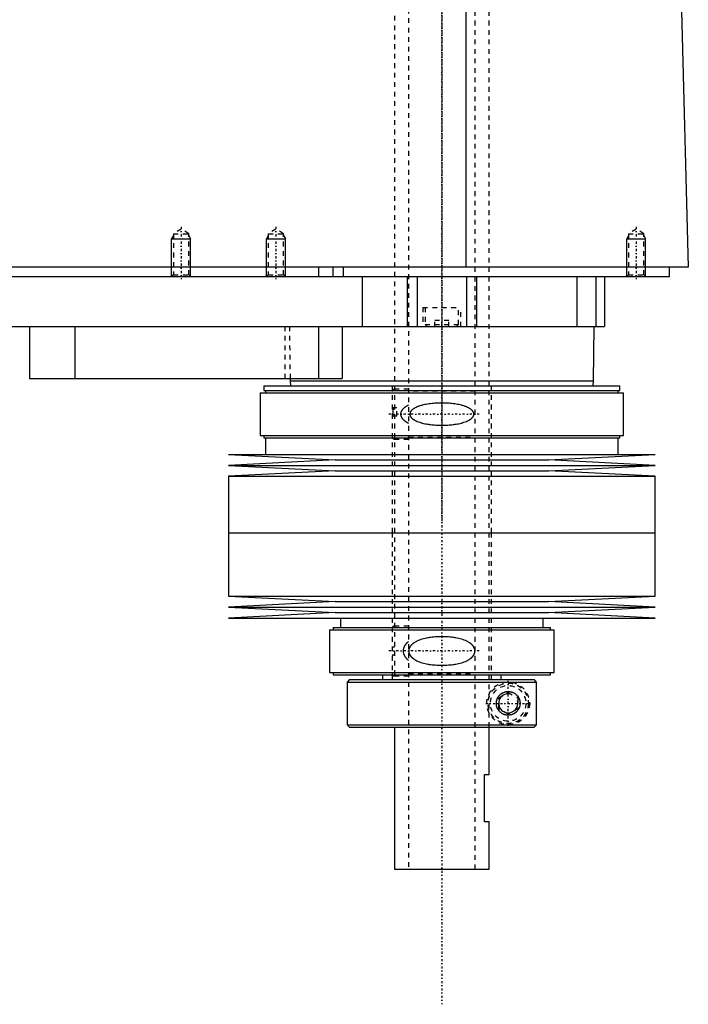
# Model space of a CAD drawing. Extents: x -139 to 702, y -139 to 487.
# Tile 5 of 7: x 561 to 702, y -139 to 69. Entities that reach past the tile are written whole.
import ezdxf

# ---------------------------------------------------------------- set-up
doc = ezdxf.new("R2010")
doc.units = 0
doc.linetypes.add('CENTER', pattern=[1.5, 0.45, -0.5, 0.05, -0.5])
doc.linetypes.add('DASHED', pattern=[2, 1, -1])
for name, color, linetype in [('AM_0', 7, 'CONTINUOUS'), ('AM_10', 7, 'CONTINUOUS'), ('AM_3', 7, 'DASHED'), ('AM_7', 7, 'CENTER')]:
    doc.layers.add(name, color=color, linetype=linetype)

msp = doc.modelspace()

# ---------------------------------------------------------------- linework, layer by layer
at = {"layer": 'AM_0', "color": 7, "linetype": 'CONTINUOUS'}
for p, q in [((655.15, 16.5), (655.15, 77.05)), ((700.5, 73.35), (702, 16.5)), ((702, 16.5), (300.5, 16.5)), ((624, 16.5), (624, 14.5)), ((627, 16.5), (627, 14.5)), ((629.15, 16.5), (629.15, 14.5)), ((698, 14.5), (698, 16.5)), ((344, 14.5), (698, 14.5)), ((633.21, 14.5), (633.21, 4)), ((642.7, 14.5), (642.7, 4)), ((644.81, 14.5), (644.81, 4)), ((655.19, 14.5), (655.19, 4)), ((657.3, 14.5), (657.3, 4)), ((678.5, 14.5), (678.5, 4)), ((682.5, 14.5), (682.5, 4)), ((684.3, 14.5), (684.3, 4)), ((488, 4), (684.3, 4)), ((563, 4), (563, -7)), ((572.56, 4), (572.56, -7)), ((624, 4), (624, -7)), ((629, 4), (629, -7)), ((682, -7.5), (682.17, 4)), ((563, -7), (629, -7)), ((617.99, -7), (618, -7.5)), ((618, -7.5), (618.1, -8.5)), ((618, -7.5), (682, -7.5)), ((681.9, -8.5), (682, -7.5)), ((611.67, -10), (611.67, -19)), ((611.67, -10), (688.33, -10)), ((612.48, -8.5), (612.48, -9.5)), ((612.48, -8.5), (687.52, -8.5)), ((612.48, -9.5), (687.52, -9.5)), ((612.83, -9.5), (612.83, -10)), ((687.17, -10), (687.17, -9.5)), ((687.52, -9.5), (687.52, -8.5)), ((688.33, -19), (688.33, -10)), ((611.67, -19), (688.33, -19)), ((612.48, -19), (612.48, -19.5)), ((612.48, -19.5), (687.52, -19.5)), ((612.83, -19.5), (612.83, -23)), ((687.17, -23), (687.17, -19.5)), ((687.52, -19.5), (687.52, -19)), ((605, -23), (627.5, -24.15)), ((605, -23), (695, -23)), ((627.5, -24.15), (605, -25.3)), ((627.5, -24.15), (672.5, -24.15)), ((672.5, -24.15), (695, -23)), ((695, -25.3), (672.5, -24.15)), ((605, -25.3), (627.5, -26.45)), ((605, -25.3), (695, -25.3)), ((627.5, -26.45), (605, -27.6)), ((627.5, -26.45), (672.5, -26.45)), ((672.5, -26.45), (695, -25.3)), ((695, -27.6), (672.5, -26.45)), ((605, -27.6), (605, -39.5)), ((605, -27.6), (695, -27.6)), ((695, -39.5), (695, -27.6)), ((605, -39.5), (695, -39.5)), ((605, -39.5), (605, -52.9)), ((605, -39.5), (695, -39.5)), ((695, -52.9), (695, -39.5)), ((605, -52.9), (627.5, -54.05)), ((605, -52.9), (695, -52.9)), ((672.5, -54.05), (695, -52.9)), ((627.5, -54.05), (605, -55.2)), ((605, -55.2), (627.5, -56.35)), ((605, -55.2), (695, -55.2)), ((627.5, -54.05), (672.5, -54.05)), ((695, -55.2), (672.5, -54.05)), ((672.5, -56.35), (695, -55.2)), ((627.5, -56.35), (605, -57.5)), ((605, -57.5), (695, -57.5)), ((627.5, -56.35), (672.5, -56.35)), ((628.6, -57.5), (628.6, -59.5)), ((671.4, -59.5), (671.4, -57.5)), ((695, -57.5), (672.5, -56.35)), ((626.3, -60), (626.3, -69)), ((626.3, -60), (673.7, -60)), ((627.1, -59.5), (627.1, -60)), ((627.1, -59.5), (672.9, -59.5)), ((672.9, -60), (672.9, -59.5)), ((673.7, -69), (673.7, -60)), ((626.3, -69), (673.7, -69)), ((627.1, -69), (627.1, -69.5)), ((627.1, -69.5), (672.9, -69.5)), ((630.5, -70.5), (630, -71)), ((630.5, -70.5), (669.49, -70.5)), ((637.5, -69.5), (637.5, -70.5)), ((662.5, -70.5), (662.5, -69.5)), ((669.99, -71), (669.49, -70.5)), ((672.9, -69.5), (672.9, -69)), ((630, -71), (630, -80)), ((630, -71), (669.99, -71)), ((669.99, -80), (669.99, -71)), ((630, -80), (630.5, -80.5)), ((630, -80), (669.99, -80)), ((630.5, -80.5), (669.49, -80.5)), ((640, -80.5), (640, -110.5)), ((660, -90.5), (660, -80.5)), ((669.49, -80.5), (669.99, -80)), ((659, -100.5), (659, -90.5)), ((659, -90.5), (660, -90.5)), ((660, -100.5), (659, -100.5)), ((660, -110.5), (660, -100.5)), ((640, -110.5), (660, -110.5))]:
    msp.add_line(p, q, dxfattribs=at)
msp.add_polyline3d([(661.5, -75.5, 0), (661.5, -75.49, 0), (661.5, -75.46, 0), (661.5, -75.43, 0), (661.5, -75.41, 0), (661.5, -75.4, 0), (661.5, -75.37, 0), (661.5, -75.34, 0), (661.51, -75.31, 0), (661.51, -75.28, 0), (661.51, -75.26, 0), (661.51, -75.24, 0), (661.52, -75.23, 0), (661.52, -75.2, 0), (661.52, -75.17, 0), (661.53, -75.14, 0), (661.53, -75.11, 0), (661.54, -75.08, 0), (661.54, -75.07, 0), (661.54, -75.05, 0), (661.55, -75.02, 0), (661.55, -75, 0), (661.55, -74.98, 0), (661.56, -74.97, 0), (661.56, -74.94, 0), (661.57, -74.91, 0), (661.57, -74.9, 0), (661.58, -74.88, 0), (661.59, -74.85, 0), (661.59, -74.82, 0), (661.6, -74.8, 0), (661.61, -74.77, 0), (661.62, -74.74, 0), (661.62, -74.73, 0), (661.63, -74.71, 0), (661.64, -74.68, 0), (661.65, -74.66, 0), (661.66, -74.63, 0), (661.67, -74.6, 0), (661.68, -74.58, 0), (661.68, -74.56, 0), (661.69, -74.55, 0), (661.7, -74.52, 0), (661.71, -74.49, 0), (661.72, -74.47, 0), (661.73, -74.44, 0), (661.75, -74.42, 0), (661.75, -74.4, 0), (661.76, -74.39, 0), (661.77, -74.37, 0), (661.79, -74.34, 0), (661.8, -74.31, 0), (661.81, -74.29, 0), (661.83, -74.27, 0), (661.83, -74.25, 0), (661.84, -74.24, 0), (661.85, -74.22, 0), (661.87, -74.19, 0), (661.88, -74.17, 0), (661.9, -74.15, 0), (661.91, -74.12, 0), (661.92, -74.11, 0), (661.93, -74.1, 0), (661.94, -74.08, 0), (661.96, -74.05, 0), (661.97, -74.04, 0), (662.02, -73.98, 0), (662.12, -73.86, 0), (662.22, -73.75, 0), (662.33, -73.64, 0), (662.44, -73.54, 0), (662.56, -73.45, 0), (662.62, -73.41, 0), (662.69, -73.37, 0), (662.81, -73.3, 0), (662.94, -73.23, 0), (663.01, -73.21, 0), (663.07, -73.18, 0), (663.21, -73.13, 0), (663.34, -73.09, 0), (663.41, -73.07, 0), (663.47, -73.06, 0), (663.6, -73.03, 0), (663.73, -73.01, 0), (663.86, -73, 0), (663.98, -73, 0), (664.11, -73, 0), (664.17, -73.01, 0), (664.23, -73.01, 0), (664.35, -73.03, 0), (664.48, -73.05, 0), (664.6, -73.07, 0), (664.72, -73.11, 0), (664.84, -73.15, 0), (664.9, -73.17, 0), (664.96, -73.19, 0), (665.08, -73.24, 0), (665.19, -73.3, 0), (665.3, -73.37, 0), (665.41, -73.44, 0), (665.51, -73.51, 0), (665.56, -73.55, 0), (665.61, -73.59, 0), (665.71, -73.68, 0), (665.8, -73.77, 0), (665.89, -73.86, 0), (665.97, -73.97, 0), (666.06, -74.08, 0), (666.1, -74.14, 0), (666.13, -74.2, 0), (666.21, -74.33, 0), (666.25, -74.41, 0), (666.26, -74.43, 0), (666.27, -74.45, 0), (666.28, -74.46, 0), (666.28, -74.48, 0), (666.29, -74.5, 0), (666.3, -74.52, 0), (666.31, -74.55, 0), (666.32, -74.57, 0), (666.33, -74.6, 0), (666.34, -74.61, 0), (666.34, -74.62, 0), (666.35, -74.65, 0), (666.36, -74.67, 0), (666.37, -74.7, 0), (666.38, -74.72, 0), (666.38, -74.75, 0), (666.39, -74.76, 0), (666.39, -74.77, 0), (666.4, -74.8, 0), (666.41, -74.82, 0), (666.41, -74.85, 0), (666.42, -74.88, 0), (666.43, -74.9, 0), (666.43, -74.92, 0), (666.43, -74.93, 0), (666.44, -74.96, 0), (666.45, -74.98, 0), (666.45, -75, 0), (666.45, -75.01, 0), (666.46, -75.04, 0), (666.46, -75.07, 0), (666.46, -75.08, 0), (666.47, -75.09, 0), (666.47, -75.12, 0), (666.48, -75.15, 0), (666.48, -75.18, 0), (666.48, -75.2, 0), (666.49, -75.23, 0), (666.49, -75.25, 0), (666.49, -75.26, 0), (666.49, -75.29, 0), (666.49, -75.32, 0), (666.5, -75.34, 0), (666.5, -75.37, 0), (666.5, -75.4, 0), (666.5, -75.41, 0), (666.5, -75.43, 0), (666.5, -75.46, 0), (666.5, -75.49, 0), (666.5, -75.5, 0), (666.5, -75.51, 0), (666.5, -75.54, 0), (666.5, -75.57, 0), (666.5, -75.59, 0), (666.5, -75.6, 0), (666.5, -75.63, 0), (666.5, -75.66, 0), (666.49, -75.68, 0), (666.49, -75.71, 0), (666.49, -75.74, 0), (666.49, -75.75, 0), (666.49, -75.77, 0), (666.48, -75.8, 0), (666.48, -75.82, 0), (666.48, -75.85, 0), (666.47, -75.88, 0), (666.47, -75.91, 0), (666.46, -75.92, 0), (666.46, -75.93, 0), (666.46, -75.96, 0), (666.45, -75.99, 0), (666.45, -76, 0), (666.45, -76.02, 0), (666.44, -76.04, 0), (666.43, -76.07, 0), (666.43, -76.08, 0), (666.43, -76.1, 0), (666.42, -76.12, 0), (666.41, -76.15, 0), (666.41, -76.18, 0), (666.4, -76.2, 0), (666.39, -76.23, 0), (666.39, -76.24, 0), (666.38, -76.25, 0), (666.38, -76.28, 0), (666.37, -76.3, 0), (666.36, -76.33, 0), (666.35, -76.35, 0), (666.34, -76.38, 0), (666.34, -76.39, 0), (666.33, -76.4, 0), (666.32, -76.43, 0), (666.31, -76.45, 0), (666.3, -76.48, 0), (666.29, -76.5, 0), (666.28, -76.52, 0), (666.28, -76.54, 0), (666.27, -76.55, 0), (666.26, -76.57, 0), (666.25, -76.59, 0), (666.21, -76.67, 0), (666.13, -76.8, 0), (666.1, -76.86, 0), (666.06, -76.92, 0), (665.97, -77.03, 0), (665.89, -77.14, 0), (665.8, -77.23, 0), (665.71, -77.32, 0), (665.61, -77.41, 0), (665.56, -77.45, 0), (665.51, -77.49, 0), (665.41, -77.56, 0), (665.3, -77.63, 0), (665.19, -77.7, 0), (665.08, -77.76, 0), (664.96, -77.81, 0), (664.9, -77.83, 0), (664.84, -77.85, 0), (664.72, -77.89, 0), (664.6, -77.93, 0), (664.48, -77.95, 0), (664.35, -77.97, 0), (664.23, -77.99, 0), (664.17, -77.99, 0), (664.11, -78, 0), (663.98, -78, 0), (663.86, -78, 0), (663.73, -77.99, 0), (663.6, -77.97, 0), (663.47, -77.94, 0), (663.41, -77.93, 0), (663.34, -77.91, 0), (663.21, -77.87, 0), (663.07, -77.82, 0), (663.01, -77.79, 0), (662.94, -77.77, 0), (662.81, -77.7, 0), (662.69, -77.63, 0), (662.62, -77.59, 0), (662.56, -77.55, 0), (662.44, -77.46, 0), (662.33, -77.36, 0), (662.22, -77.25, 0), (662.12, -77.14, 0), (662.02, -77.02, 0), (661.97, -76.96, 0), (661.96, -76.95, 0), (661.94, -76.92, 0), (661.93, -76.9, 0), (661.92, -76.89, 0), (661.91, -76.88, 0), (661.9, -76.85, 0), (661.88, -76.83, 0), (661.87, -76.81, 0), (661.85, -76.78, 0), (661.84, -76.76, 0), (661.83, -76.75, 0), (661.83, -76.73, 0), (661.81, -76.71, 0), (661.8, -76.69, 0), (661.79, -76.66, 0), (661.77, -76.63, 0), (661.76, -76.61, 0), (661.75, -76.6, 0), (661.75, -76.58, 0), (661.73, -76.56, 0), (661.72, -76.53, 0), (661.71, -76.51, 0), (661.7, -76.48, 0), (661.69, -76.45, 0), (661.68, -76.44, 0), (661.68, -76.42, 0), (661.67, -76.4, 0), (661.66, -76.37, 0), (661.65, -76.34, 0), (661.64, -76.32, 0), (661.63, -76.29, 0), (661.62, -76.27, 0), (661.62, -76.26, 0), (661.61, -76.23, 0), (661.6, -76.2, 0), (661.59, -76.18, 0), (661.59, -76.15, 0), (661.58, -76.12, 0), (661.57, -76.1, 0), (661.57, -76.09, 0), (661.56, -76.06, 0), (661.56, -76.03, 0), (661.55, -76.02, 0), (661.55, -76, 0), (661.55, -75.98, 0), (661.54, -75.95, 0), (661.54, -75.93, 0), (661.54, -75.92, 0), (661.53, -75.89, 0), (661.53, -75.86, 0), (661.52, -75.83, 0), (661.52, -75.8, 0), (661.52, -75.77, 0), (661.51, -75.76, 0), (661.51, -75.74, 0), (661.51, -75.72, 0), (661.51, -75.69, 0), (661.5, -75.66, 0), (661.5, -75.63, 0), (661.5, -75.6, 0), (661.5, -75.59, 0), (661.5, -75.57, 0), (661.5, -75.54, 0), (661.5, -75.51, 0), (661.5, -75.5, 0)], dxfattribs=at)
at = {"layer": 'AM_10', "color": 7, "linetype": 'CONTINUOUS'}
for p, q in [((593.38, 23.16), (593, 22.5)), ((596.62, 23.16), (597, 22.5)), ((613.38, 23.16), (613, 22.5)), ((616.62, 23.16), (617, 22.5)), ((689.38, 23.16), (689, 22.5)), ((692.62, 23.16), (693, 22.5)), ((593, 14.5), (593, 22.5)), ((593, 22.5), (597, 22.5)), ((597, 14.5), (597, 22.5)), ((613, 14.5), (613, 22.5)), ((613, 22.5), (617, 22.5)), ((617, 14.5), (617, 22.5)), ((689, 14.5), (689, 22.5)), ((689, 22.5), (693, 22.5)), ((693, 14.5), (693, 22.5))]:
    msp.add_line(p, q, dxfattribs=at)
msp.add_arc((664, -75.5), 2.01, 75, 15, dxfattribs=at)
at = {"layer": 'AM_3', "color": 6, "linetype": 'DASHED'}
for p, q in [((643, 419), (643, -110.5)), ((657, -110.5), (657, 419)), ((640, 403.5), (640, -70.5)), ((660, -80.5), (660, 403.5)), ((595, 24.5), (593.38, 23.56)), ((593.38, 23.56), (593.38, 14.88)), ((593.38, 23.56), (596.62, 23.56)), ((596.62, 23.56), (595, 24.5)), ((596.62, 14.88), (596.62, 23.56)), ((615, 24.5), (613.38, 23.56)), ((613.38, 23.56), (613.38, 14.88)), ((613.38, 23.56), (616.62, 23.56)), ((616.62, 23.56), (615, 24.5)), ((616.62, 14.88), (616.62, 23.56)), ((691, 24.5), (689.38, 23.56)), ((689.38, 23.56), (689.38, 14.88)), ((689.38, 23.56), (692.62, 23.56)), ((692.62, 23.56), (691, 24.5)), ((692.62, 14.88), (692.62, 23.56)), ((593.38, 14.88), (593, 14.5)), ((593.38, 14.88), (596.62, 14.88)), ((597, 14.5), (596.62, 14.88)), ((613.38, 14.88), (613, 14.5)), ((613.38, 14.88), (616.62, 14.88)), ((617, 14.5), (616.62, 14.88)), ((689.38, 14.88), (689, 14.5)), ((689.38, 14.88), (692.62, 14.88)), ((693, 14.5), (692.62, 14.88)), ((678.5, 14.5), (678.5, 4)), ((646, 8), (646, 4)), ((646, 8), (654, 8)), ((646.5, 8), (646.5, 4.4)), ((653.5, 4.4), (653.5, 8)), ((654, 4), (654, 8)), ((646.5, 4.4), (646.9, 4)), ((646.5, 4.4), (653.5, 4.4)), ((648.5, 4), (648.5, 5.25)), ((651.5, 5.25), (648.5, 5.25)), ((650, 4), (650, 5.25)), ((651.5, 4), (651.5, 5.25)), ((653.1, 4), (653.5, 4.4)), ((616.85, 4), (616.85, -7)), ((617.83, 4), (617.99, -7)), ((639.5, -8.5), (639.5, -39.5)), ((643, -9.25), (640, -9.25)), ((657, -9.65), (643, -9.65)), ((660.5, -39.5), (660.5, -8.5)), ((639.5, -13.1), (640.5, -13.1)), ((640.5, -13.16), (640, -13.16)), ((640.5, -14.9), (640.5, -13.1)), ((640.5, -14.9), (639.5, -14.9)), ((640, -19.75), (643, -19.75)), ((643, -19.35), (657, -19.35)), ((639.5, -39.5), (639.5, -70.5)), ((660.5, -70.5), (660.5, -39.5)), ((643, -59.2), (640, -59.2)), ((657, -59.6), (643, -59.6)), ((639.5, -63.55), (640, -63.55)), ((640, -65.35), (639.5, -65.35)), ((640, -69.7), (643, -69.7)), ((643, -69.3), (657, -69.3)), ((659.97, -80.5), (659.97, -70.5)), ((669.49, -70.5), (669.61, -70.62)), ((669.73, -70.75), (669.86, -70.87)), ((662, -74.35), (664, -73.19)), ((662, -76.65), (662, -74.35)), ((664, -73.19), (666, -74.35)), ((666, -74.35), (666, -76.65)), ((664, -77.81), (662, -76.65)), ((666, -76.65), (664, -77.81)), ((669.61, -80.38), (669.49, -80.5)), ((669.99, -80), (669.73, -80.25))]:
    msp.add_line(p, q, dxfattribs=at)
for points in [[(650, -12.16, 0), (649.86, -12.16, 0), (649.58, -12.17, 0), (649.3, -12.17, 0), (649.16, -12.18, 0), (649.02, -12.19, 0), (648.73, -12.2, 0), (648.44, -12.22, 0), (648.16, -12.25, 0), (647.87, -12.27, 0), (647.58, -12.31, 0), (647.43, -12.33, 0), (647.29, -12.35, 0), (647, -12.39, 0), (646.72, -12.44, 0), (646.44, -12.49, 0), (646.16, -12.56, 0), (645.88, -12.62, 0), (645.75, -12.66, 0), (645.61, -12.7, 0), (645.35, -12.78, 0), (645.09, -12.86, 0), (644.96, -12.91, 0), (644.83, -12.96, 0), (644.59, -13.07, 0), (644.35, -13.19, 0), (644.23, -13.25, 0), (644.21, -13.26, 0), (644.17, -13.29, 0), (644.13, -13.31, 0), (644.12, -13.32, 0), (644.1, -13.33, 0), (644.06, -13.36, 0), (644.02, -13.38, 0), (643.99, -13.41, 0), (643.95, -13.43, 0), (643.91, -13.46, 0), (643.89, -13.47, 0), (643.88, -13.48, 0), (643.84, -13.51, 0), (643.81, -13.54, 0), (643.77, -13.57, 0), (643.74, -13.6, 0), (643.7, -13.63, 0), (643.68, -13.64, 0), (643.67, -13.66, 0), (643.63, -13.69, 0), (643.6, -13.73, 0), (643.57, -13.76, 0), (643.54, -13.8, 0), (643.51, -13.84, 0), (643.49, -13.85, 0), (643.48, -13.87, 0), (643.45, -13.91, 0), (643.42, -13.95, 0), (643.4, -13.99, 0), (643.37, -14.03, 0), (643.35, -14.08, 0), (643.34, -14.1, 0), (643.33, -14.12, 0), (643.31, -14.16, 0), (643.3, -14.21, 0), (643.28, -14.25, 0), (643.27, -14.3, 0), (643.26, -14.34, 0), (643.26, -14.36, 0), (643.25, -14.39, 0), (643.25, -14.43, 0), (643.25, -14.48, 0), (643.25, -14.5, 0), (643.25, -14.52, 0), (643.25, -14.57, 0), (643.25, -14.61, 0), (643.26, -14.64, 0), (643.26, -14.66, 0), (643.27, -14.7, 0), (643.28, -14.75, 0), (643.3, -14.79, 0), (643.31, -14.84, 0), (643.33, -14.88, 0), (643.34, -14.9, 0), (643.35, -14.92, 0), (643.37, -14.97, 0), (643.4, -15.01, 0), (643.42, -15.05, 0), (643.45, -15.09, 0), (643.48, -15.13, 0), (643.49, -15.15, 0), (643.51, -15.16, 0), (643.54, -15.2, 0), (643.57, -15.24, 0), (643.6, -15.27, 0), (643.63, -15.31, 0), (643.67, -15.34, 0), (643.68, -15.36, 0), (643.7, -15.37, 0), (643.74, -15.4, 0), (643.77, -15.43, 0), (643.81, -15.46, 0), (643.84, -15.49, 0), (643.88, -15.52, 0), (643.89, -15.53, 0), (643.91, -15.54, 0), (643.95, -15.57, 0), (643.99, -15.59, 0), (644.02, -15.62, 0), (644.06, -15.64, 0), (644.1, -15.67, 0), (644.12, -15.68, 0), (644.13, -15.69, 0), (644.17, -15.71, 0), (644.21, -15.74, 0), (644.23, -15.75, 0), (644.35, -15.81, 0), (644.59, -15.93, 0), (644.83, -16.04, 0), (645.09, -16.14, 0), (645.35, -16.22, 0), (645.61, -16.3, 0), (645.75, -16.34, 0), (645.88, -16.38, 0), (646.16, -16.44, 0), (646.44, -16.51, 0), (646.72, -16.56, 0), (647, -16.61, 0), (647.29, -16.65, 0), (647.43, -16.67, 0), (647.58, -16.69, 0), (647.87, -16.73, 0), (648.16, -16.75, 0), (648.44, -16.78, 0), (648.73, -16.8, 0), (649.02, -16.81, 0), (649.16, -16.82, 0), (649.3, -16.83, 0), (649.58, -16.83, 0), (649.86, -16.84, 0), (650, -16.84, 0), (650.14, -16.84, 0), (650.42, -16.83, 0), (650.7, -16.83, 0), (650.84, -16.82, 0), (650.98, -16.81, 0), (651.27, -16.8, 0), (651.56, -16.78, 0), (651.84, -16.75, 0), (652.13, -16.73, 0), (652.42, -16.69, 0), (652.57, -16.67, 0), (652.71, -16.65, 0), (653, -16.61, 0), (653.28, -16.56, 0), (653.56, -16.51, 0), (653.84, -16.44, 0), (654.12, -16.38, 0), (654.25, -16.34, 0), (654.39, -16.3, 0), (654.65, -16.22, 0), (654.91, -16.14, 0), (655.17, -16.04, 0), (655.41, -15.93, 0), (655.65, -15.81, 0), (655.77, -15.75, 0), (655.79, -15.74, 0), (655.83, -15.71, 0), (655.87, -15.69, 0), (655.88, -15.68, 0), (655.9, -15.67, 0), (655.94, -15.64, 0), (655.98, -15.62, 0), (656.01, -15.59, 0), (656.05, -15.57, 0), (656.09, -15.54, 0), (656.11, -15.53, 0), (656.12, -15.52, 0), (656.16, -15.49, 0), (656.19, -15.46, 0), (656.23, -15.43, 0), (656.26, -15.4, 0), (656.3, -15.37, 0), (656.32, -15.36, 0), (656.33, -15.34, 0), (656.37, -15.31, 0), (656.4, -15.27, 0), (656.43, -15.24, 0), (656.46, -15.2, 0), (656.49, -15.16, 0), (656.51, -15.15, 0), (656.52, -15.13, 0), (656.55, -15.09, 0), (656.58, -15.05, 0), (656.6, -15.01, 0), (656.63, -14.97, 0), (656.65, -14.92, 0), (656.66, -14.9, 0), (656.67, -14.88, 0), (656.69, -14.84, 0), (656.7, -14.79, 0), (656.72, -14.75, 0), (656.73, -14.7, 0), (656.74, -14.66, 0), (656.74, -14.64, 0), (656.75, -14.61, 0), (656.75, -14.57, 0), (656.75, -14.52, 0), (656.75, -14.5, 0), (656.75, -14.48, 0), (656.75, -14.43, 0), (656.75, -14.39, 0), (656.74, -14.36, 0), (656.74, -14.34, 0), (656.73, -14.3, 0), (656.72, -14.25, 0), (656.7, -14.21, 0), (656.69, -14.16, 0), (656.67, -14.12, 0), (656.66, -14.1, 0), (656.65, -14.08, 0), (656.63, -14.03, 0), (656.6, -13.99, 0), (656.58, -13.95, 0), (656.55, -13.91, 0), (656.52, -13.87, 0), (656.51, -13.85, 0), (656.49, -13.84, 0), (656.46, -13.8, 0), (656.43, -13.76, 0), (656.4, -13.73, 0), (656.37, -13.69, 0), (656.33, -13.66, 0), (656.32, -13.64, 0), (656.3, -13.63, 0), (656.26, -13.6, 0), (656.23, -13.57, 0), (656.19, -13.54, 0), (656.16, -13.51, 0), (656.12, -13.48, 0), (656.11, -13.47, 0), (656.09, -13.46, 0), (656.05, -13.43, 0), (656.01, -13.41, 0), (655.98, -13.38, 0), (655.94, -13.36, 0), (655.9, -13.33, 0), (655.88, -13.32, 0), (655.87, -13.31, 0), (655.83, -13.29, 0), (655.79, -13.26, 0), (655.77, -13.25, 0), (655.65, -13.19, 0), (655.41, -13.07, 0), (655.17, -12.96, 0), (655.04, -12.91, 0), (654.91, -12.86, 0), (654.65, -12.78, 0), (654.39, -12.7, 0), (654.25, -12.66, 0), (654.12, -12.62, 0), (653.84, -12.56, 0), (653.56, -12.49, 0), (653.28, -12.44, 0), (653, -12.39, 0), (652.71, -12.35, 0), (652.57, -12.33, 0), (652.42, -12.31, 0), (652.13, -12.27, 0), (651.84, -12.25, 0), (651.56, -12.22, 0), (651.27, -12.2, 0), (650.98, -12.19, 0), (650.84, -12.18, 0), (650.7, -12.17, 0), (650.42, -12.17, 0), (650.14, -12.16, 0), (650, -12.16, 0)], [(640, -13.16, 0), (640, -13.16, 0), (640, -13.16, 0), (639.99, -13.16, 0), (639.99, -13.16, 0), (639.99, -13.16, 0), (639.99, -13.16, 0), (639.98, -13.16, 0), (639.98, -13.16, 0), (639.98, -13.16, 0), (639.98, -13.16, 0), (639.97, -13.16, 0), (639.97, -13.16, 0), (639.97, -13.16, 0), (639.97, -13.16, 0), (639.96, -13.16, 0), (639.96, -13.16, 0), (639.96, -13.16, 0), (639.96, -13.16, 0), (639.96, -13.16, 0), (639.95, -13.16, 0), (639.95, -13.17, 0), (639.95, -13.17, 0), (639.95, -13.17, 0), (639.95, -13.17, 0), (639.94, -13.17, 0), (639.94, -13.17, 0), (639.94, -13.17, 0), (639.94, -13.17, 0), (639.93, -13.17, 0), (639.93, -13.17, 0), (639.93, -13.18, 0), (639.93, -13.18, 0), (639.93, -13.18, 0), (639.93, -13.18, 0), (639.92, -13.18, 0), (639.92, -13.18, 0), (639.92, -13.18, 0), (639.92, -13.18, 0), (639.91, -13.19, 0), (639.91, -13.19, 0), (639.91, -13.19, 0), (639.91, -13.19, 0), (639.91, -13.19, 0), (639.9, -13.19, 0), (639.9, -13.19, 0), (639.9, -13.2, 0), (639.9, -13.2, 0), (639.9, -13.2, 0), (639.9, -13.2, 0), (639.89, -13.2, 0), (639.89, -13.21, 0), (639.87, -13.22, 0), (639.87, -13.23, 0), (639.86, -13.23, 0), (639.85, -13.25, 0), (639.84, -13.26, 0), (639.83, -13.28, 0), (639.82, -13.29, 0), (639.81, -13.3, 0), (639.81, -13.31, 0), (639.8, -13.32, 0), (639.8, -13.34, 0), (639.79, -13.35, 0), (639.78, -13.36, 0), (639.78, -13.37, 0), (639.77, -13.38, 0), (639.77, -13.4, 0), (639.76, -13.41, 0), (639.76, -13.42, 0), (639.76, -13.43, 0), (639.75, -13.45, 0), (639.73, -13.5, 0), (639.71, -13.6, 0), (639.68, -13.7, 0), (639.67, -13.81, 0), (639.65, -13.91, 0), (639.65, -13.97, 0), (639.64, -14.02, 0), (639.63, -14.13, 0), (639.63, -14.23, 0), (639.62, -14.34, 0), (639.62, -14.44, 0), (639.62, -14.54, 0), (639.62, -14.59, 0), (639.62, -14.64, 0), (639.63, -14.74, 0), (639.63, -14.85, 0), (639.63, -14.9, 0)], [(643, -12.6, 0), (642.86, -12.67, 0), (642.6, -12.81, 0), (642.34, -12.97, 0), (642.22, -13.06, 0), (642.2, -13.07, 0), (642.16, -13.1, 0), (642.12, -13.13, 0), (642.1, -13.15, 0), (642.08, -13.16, 0), (642.04, -13.19, 0), (642.01, -13.23, 0), (641.97, -13.26, 0), (641.93, -13.29, 0), (641.9, -13.32, 0), (641.88, -13.34, 0), (641.86, -13.36, 0), (641.83, -13.39, 0), (641.8, -13.42, 0), (641.76, -13.46, 0), (641.73, -13.49, 0), (641.7, -13.53, 0), (641.68, -13.55, 0), (641.67, -13.57, 0), (641.64, -13.6, 0), (641.61, -13.64, 0), (641.58, -13.68, 0), (641.55, -13.73, 0), (641.53, -13.77, 0), (641.51, -13.79, 0), (641.5, -13.81, 0), (641.47, -13.86, 0), (641.45, -13.9, 0), (641.43, -13.95, 0), (641.41, -13.99, 0), (641.39, -14.04, 0), (641.38, -14.06, 0), (641.37, -14.09, 0), (641.36, -14.14, 0), (641.34, -14.18, 0), (641.33, -14.23, 0), (641.32, -14.28, 0), (641.31, -14.33, 0), (641.31, -14.35, 0), (641.31, -14.38, 0), (641.3, -14.43, 0), (641.3, -14.48, 0), (641.3, -14.5, 0), (641.3, -14.52, 0), (641.3, -14.57, 0), (641.31, -14.62, 0), (641.31, -14.65, 0), (641.31, -14.67, 0), (641.32, -14.72, 0), (641.33, -14.77, 0), (641.34, -14.82, 0), (641.36, -14.86, 0), (641.37, -14.91, 0), (641.38, -14.94, 0), (641.39, -14.96, 0), (641.41, -15.01, 0), (641.43, -15.05, 0), (641.45, -15.1, 0), (641.47, -15.14, 0), (641.5, -15.19, 0), (641.51, -15.21, 0), (641.53, -15.23, 0), (641.55, -15.27, 0), (641.58, -15.32, 0), (641.61, -15.36, 0), (641.64, -15.4, 0), (641.67, -15.43, 0), (641.68, -15.45, 0), (641.7, -15.47, 0), (641.73, -15.51, 0), (641.76, -15.54, 0), (641.8, -15.58, 0), (641.83, -15.61, 0), (641.86, -15.64, 0), (641.88, -15.66, 0), (641.9, -15.68, 0), (641.93, -15.71, 0), (641.97, -15.74, 0), (642.01, -15.77, 0), (642.04, -15.81, 0), (642.08, -15.84, 0), (642.1, -15.85, 0), (642.12, -15.87, 0), (642.16, -15.9, 0), (642.2, -15.93, 0), (642.22, -15.94, 0), (642.24, -15.96, 0), (642.28, -15.98, 0), (642.32, -16.01, 0), (642.34, -16.03, 0), (642.36, -16.04, 0), (642.4, -16.07, 0), (642.44, -16.09, 0), (642.6, -16.19, 0), (642.86, -16.33, 0), (643, -16.4, 0)], [(650, -61.44, 0), (649.85, -61.44, 0), (649.55, -61.44, 0), (649.24, -61.45, 0), (649.09, -61.46, 0), (648.93, -61.47, 0), (648.62, -61.49, 0), (648.31, -61.51, 0), (647.99, -61.55, 0), (647.68, -61.59, 0), (647.37, -61.63, 0), (647.22, -61.66, 0), (647.06, -61.68, 0), (646.76, -61.74, 0), (646.45, -61.81, 0), (646.15, -61.88, 0), (645.86, -61.96, 0), (645.57, -62.05, 0), (645.43, -62.1, 0), (645.29, -62.15, 0), (645.02, -62.26, 0), (644.75, -62.38, 0), (644.62, -62.45, 0), (644.49, -62.52, 0), (644.25, -62.66, 0), (644.11, -62.76, 0), (644.07, -62.78, 0), (644.03, -62.81, 0), (644.01, -62.82, 0), (643.99, -62.84, 0), (643.95, -62.87, 0), (643.91, -62.9, 0), (643.9, -62.91, 0), (643.88, -62.93, 0), (643.84, -62.96, 0), (643.8, -62.99, 0), (643.78, -63, 0), (643.77, -63.02, 0), (643.73, -63.05, 0), (643.69, -63.09, 0), (643.66, -63.12, 0), (643.62, -63.15, 0), (643.59, -63.19, 0), (643.57, -63.21, 0), (643.56, -63.23, 0), (643.52, -63.26, 0), (643.49, -63.3, 0), (643.46, -63.34, 0), (643.42, -63.38, 0), (643.39, -63.42, 0), (643.38, -63.44, 0), (643.36, -63.46, 0), (643.33, -63.51, 0), (643.3, -63.55, 0), (643.28, -63.59, 0), (643.25, -63.64, 0), (643.22, -63.69, 0), (643.21, -63.71, 0), (643.2, -63.73, 0), (643.18, -63.78, 0), (643.16, -63.83, 0), (643.14, -63.88, 0), (643.12, -63.92, 0), (643.1, -63.97, 0), (643.09, -64, 0), (643.09, -64.02, 0), (643.07, -64.07, 0), (643.06, -64.12, 0), (643.05, -64.17, 0), (643.04, -64.22, 0), (643.03, -64.27, 0), (643.03, -64.3, 0), (643.03, -64.32, 0), (643.03, -64.37, 0), (643.02, -64.43, 0), (643.02, -64.45, 0), (643.02, -64.47, 0), (643.03, -64.53, 0), (643.03, -64.58, 0), (643.03, -64.6, 0), (643.03, -64.63, 0), (643.04, -64.68, 0), (643.05, -64.73, 0), (643.06, -64.78, 0), (643.07, -64.83, 0), (643.09, -64.88, 0), (643.09, -64.9, 0), (643.1, -64.93, 0), (643.12, -64.98, 0), (643.14, -65.02, 0), (643.16, -65.07, 0), (643.18, -65.12, 0), (643.2, -65.17, 0), (643.21, -65.19, 0), (643.22, -65.21, 0), (643.25, -65.26, 0), (643.28, -65.31, 0), (643.3, -65.35, 0), (643.33, -65.39, 0), (643.36, -65.44, 0), (643.38, -65.46, 0), (643.39, -65.48, 0), (643.42, -65.52, 0), (643.46, -65.56, 0), (643.49, -65.6, 0), (643.52, -65.64, 0), (643.56, -65.67, 0), (643.57, -65.69, 0), (643.59, -65.71, 0), (643.62, -65.75, 0), (643.66, -65.78, 0), (643.69, -65.81, 0), (643.73, -65.85, 0), (643.77, -65.88, 0), (643.78, -65.9, 0), (643.8, -65.91, 0), (643.84, -65.94, 0), (643.88, -65.97, 0), (643.9, -65.99, 0), (643.91, -66, 0), (643.95, -66.03, 0), (643.99, -66.06, 0), (644.01, -66.08, 0), (644.03, -66.09, 0), (644.07, -66.12, 0), (644.11, -66.14, 0), (644.25, -66.24, 0), (644.49, -66.38, 0), (644.75, -66.52, 0), (645.02, -66.64, 0), (645.29, -66.75, 0), (645.43, -66.8, 0), (645.57, -66.85, 0), (645.86, -66.94, 0), (646.15, -67.02, 0), (646.45, -67.09, 0), (646.76, -67.16, 0), (647.06, -67.22, 0), (647.22, -67.24, 0), (647.37, -67.27, 0), (647.68, -67.31, 0), (647.99, -67.35, 0), (648.31, -67.39, 0), (648.62, -67.41, 0), (648.93, -67.43, 0), (649.09, -67.44, 0), (649.24, -67.45, 0), (649.55, -67.46, 0), (649.85, -67.46, 0), (650, -67.46, 0), (650.15, -67.46, 0), (650.45, -67.46, 0), (650.76, -67.45, 0), (650.91, -67.44, 0), (651.07, -67.43, 0), (651.38, -67.41, 0), (651.69, -67.39, 0), (652.01, -67.35, 0), (652.32, -67.31, 0), (652.63, -67.27, 0), (652.78, -67.24, 0), (652.94, -67.22, 0), (653.24, -67.16, 0), (653.55, -67.09, 0), (653.85, -67.02, 0), (654.14, -66.94, 0), (654.43, -66.85, 0), (654.57, -66.8, 0), (654.71, -66.75, 0), (654.98, -66.64, 0), (655.25, -66.52, 0), (655.51, -66.38, 0), (655.75, -66.24, 0), (655.89, -66.14, 0), (655.93, -66.12, 0), (655.97, -66.09, 0), (655.99, -66.08, 0), (656.01, -66.06, 0), (656.05, -66.03, 0), (656.09, -66, 0), (656.1, -65.99, 0), (656.12, -65.97, 0), (656.16, -65.94, 0), (656.2, -65.91, 0), (656.22, -65.9, 0), (656.23, -65.88, 0), (656.27, -65.85, 0), (656.31, -65.81, 0), (656.34, -65.78, 0), (656.38, -65.75, 0), (656.41, -65.71, 0), (656.43, -65.69, 0), (656.44, -65.67, 0), (656.48, -65.64, 0), (656.51, -65.6, 0), (656.54, -65.56, 0), (656.58, -65.52, 0), (656.61, -65.48, 0), (656.62, -65.46, 0), (656.64, -65.44, 0), (656.67, -65.39, 0), (656.7, -65.35, 0), (656.72, -65.31, 0), (656.75, -65.26, 0), (656.78, -65.21, 0), (656.79, -65.19, 0), (656.8, -65.17, 0), (656.82, -65.12, 0), (656.84, -65.07, 0), (656.86, -65.02, 0), (656.88, -64.98, 0), (656.9, -64.93, 0), (656.91, -64.9, 0), (656.91, -64.88, 0), (656.93, -64.83, 0), (656.94, -64.78, 0), (656.95, -64.73, 0), (656.96, -64.68, 0), (656.97, -64.63, 0), (656.97, -64.6, 0), (656.97, -64.58, 0), (656.97, -64.53, 0), (656.98, -64.47, 0), (656.98, -64.45, 0), (656.98, -64.43, 0), (656.97, -64.37, 0), (656.97, -64.32, 0), (656.97, -64.3, 0), (656.97, -64.27, 0), (656.96, -64.22, 0), (656.95, -64.17, 0), (656.94, -64.12, 0), (656.93, -64.07, 0), (656.91, -64.02, 0), (656.91, -64, 0), (656.9, -63.97, 0), (656.88, -63.92, 0), (656.86, -63.88, 0), (656.84, -63.83, 0), (656.82, -63.78, 0), (656.8, -63.73, 0), (656.79, -63.71, 0), (656.78, -63.69, 0), (656.75, -63.64, 0), (656.72, -63.59, 0), (656.7, -63.55, 0), (656.67, -63.51, 0), (656.64, -63.46, 0), (656.62, -63.44, 0), (656.61, -63.42, 0), (656.58, -63.38, 0), (656.54, -63.34, 0), (656.51, -63.3, 0), (656.48, -63.26, 0), (656.44, -63.23, 0), (656.43, -63.21, 0), (656.41, -63.19, 0), (656.38, -63.15, 0), (656.34, -63.12, 0), (656.31, -63.09, 0), (656.27, -63.05, 0), (656.23, -63.02, 0), (656.22, -63, 0), (656.2, -62.99, 0), (656.16, -62.96, 0), (656.12, -62.93, 0), (656.1, -62.91, 0), (656.09, -62.9, 0), (656.05, -62.87, 0), (656.01, -62.84, 0), (655.99, -62.82, 0), (655.97, -62.81, 0), (655.93, -62.78, 0), (655.89, -62.76, 0), (655.75, -62.66, 0), (655.51, -62.52, 0), (655.38, -62.45, 0), (655.25, -62.38, 0), (654.98, -62.26, 0), (654.71, -62.15, 0), (654.57, -62.1, 0), (654.43, -62.05, 0), (654.14, -61.96, 0), (653.85, -61.88, 0), (653.55, -61.81, 0), (653.24, -61.74, 0), (652.94, -61.68, 0), (652.78, -61.66, 0), (652.63, -61.63, 0), (652.32, -61.59, 0), (652.01, -61.55, 0), (651.69, -61.51, 0), (651.38, -61.49, 0), (651.07, -61.47, 0), (650.91, -61.46, 0), (650.76, -61.45, 0), (650.45, -61.44, 0), (650.15, -61.44, 0), (650, -61.44, 0)], [(643, -62.46, 0), (642.89, -62.54, 0), (642.77, -62.64, 0), (642.74, -62.67, 0), (642.71, -62.7, 0), (642.69, -62.72, 0), (642.67, -62.73, 0), (642.64, -62.76, 0), (642.61, -62.79, 0), (642.58, -62.82, 0), (642.55, -62.85, 0), (642.52, -62.89, 0), (642.5, -62.9, 0), (642.49, -62.92, 0), (642.46, -62.95, 0), (642.43, -62.98, 0), (642.42, -63, 0), (642.4, -63.02, 0), (642.38, -63.05, 0), (642.35, -63.08, 0), (642.34, -63.1, 0), (642.32, -63.12, 0), (642.3, -63.15, 0), (642.27, -63.19, 0), (642.25, -63.22, 0), (642.22, -63.25, 0), (642.2, -63.29, 0), (642.19, -63.31, 0), (642.18, -63.33, 0), (642.15, -63.36, 0), (642.13, -63.4, 0), (642.11, -63.44, 0), (642.09, -63.48, 0), (642.07, -63.52, 0), (642.06, -63.54, 0), (642.05, -63.56, 0), (642.03, -63.6, 0), (642.01, -63.64, 0), (641.99, -63.68, 0), (641.98, -63.72, 0), (641.96, -63.77, 0), (641.95, -63.79, 0), (641.94, -63.81, 0), (641.93, -63.85, 0), (641.92, -63.9, 0), (641.9, -63.94, 0), (641.89, -63.99, 0), (641.88, -64.03, 0), (641.88, -64.05, 0), (641.87, -64.08, 0), (641.87, -64.12, 0), (641.86, -64.16, 0), (641.85, -64.21, 0), (641.85, -64.25, 0), (641.84, -64.3, 0), (641.84, -64.32, 0), (641.84, -64.34, 0), (641.84, -64.39, 0), (641.84, -64.43, 0), (641.84, -64.45, 0), (641.84, -64.47, 0), (641.84, -64.51, 0), (641.84, -64.56, 0), (641.84, -64.58, 0), (641.84, -64.6, 0), (641.85, -64.65, 0), (641.85, -64.69, 0), (641.86, -64.74, 0), (641.87, -64.78, 0), (641.87, -64.82, 0), (641.88, -64.85, 0), (641.88, -64.87, 0), (641.89, -64.91, 0), (641.9, -64.96, 0), (641.92, -65, 0), (641.93, -65.05, 0), (641.94, -65.09, 0), (641.95, -65.11, 0), (641.96, -65.13, 0), (641.98, -65.18, 0), (641.99, -65.22, 0), (642.01, -65.26, 0), (642.03, -65.3, 0), (642.05, -65.34, 0), (642.06, -65.36, 0), (642.07, -65.38, 0), (642.09, -65.42, 0), (642.11, -65.46, 0), (642.13, -65.5, 0), (642.15, -65.54, 0), (642.18, -65.57, 0), (642.19, -65.59, 0), (642.2, -65.61, 0), (642.22, -65.65, 0), (642.25, -65.68, 0), (642.27, -65.71, 0), (642.3, -65.75, 0), (642.32, -65.78, 0), (642.34, -65.8, 0), (642.35, -65.82, 0), (642.38, -65.85, 0), (642.4, -65.88, 0), (642.42, -65.9, 0), (642.43, -65.92, 0), (642.46, -65.95, 0), (642.49, -65.98, 0), (642.5, -66, 0), (642.52, -66.01, 0), (642.55, -66.05, 0), (642.58, -66.08, 0), (642.61, -66.11, 0), (642.64, -66.14, 0), (642.67, -66.17, 0), (642.69, -66.18, 0), (642.71, -66.2, 0), (642.74, -66.23, 0), (642.77, -66.26, 0), (642.89, -66.36, 0), (643, -66.44, 0)]]:
    msp.add_polyline3d(points, dxfattribs=at)
for radius in [4.5, 4.25, 3.75, 2.5]:
    msp.add_circle((664, -75.5), radius, dxfattribs=at)
for centre, start, end in [((640, -9.75), 90, 180), ((640, -19.25), 180, 270), ((640, -59.7), 90, 180), ((640, -69.2), 180, 270)]:
    msp.add_arc(centre, 0.5, start, end, dxfattribs=at)
at = {"layer": 'AM_7', "color": 4, "linetype": 'CENTER'}
for p, q in [((650, 487.48), (650, -138.97)), ((650, 224.39), (650, -37.19)), ((595, 25), (595, 14)), ((615, 25), (615, 14)), ((691, 25), (691, 14)), ((650, -5.4), (650, -73.6)), ((650, -6.95), (650, -41.05)), ((657.88, -14.5), (638.62, -14.5)), ((657.88, -64.45), (638.62, -64.45)), ((664, -80.22), (664, -70.78)), ((659.27, -75.5), (668.73, -75.5))]:
    msp.add_line(p, q, dxfattribs=at)

doc.saveas('drawing.dxf')
